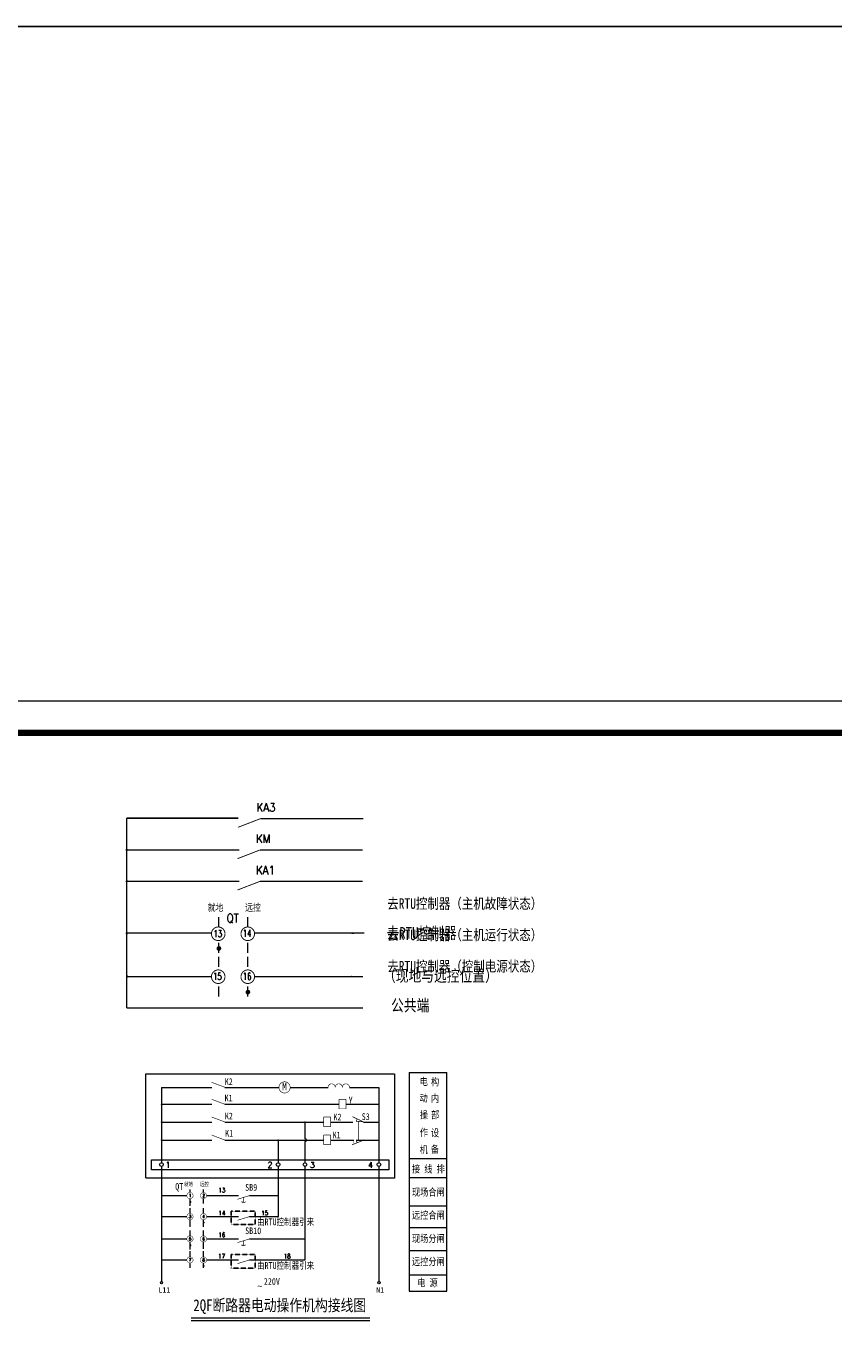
# Model space of a CAD drawing. Header units: millimetres. Extents: x 99955 to 321880, y 78800 to 170196.
# Tile 9 of 26: x 184479 to 197111, y 113793 to 134430. Entities that reach past the tile are written whole.
import ezdxf
from ezdxf.enums import TextEntityAlignment as Align

# ---------------------------------------------------------------- set-up
doc = ezdxf.new("R2010")
doc.units = ezdxf.units.MM
doc.linetypes.add('DASHED', pattern=[0.75, 0.5, -0.25])
doc.linetypes.add('DASHEDX2', pattern=[1.5, 1, -0.5])
for name, color, linetype, lineweight in [('2', 7, 'Continuous', 13), ('DQ', 3, 'Continuous', 13), ('TJ', 2, 'Continuous', 13), ('WZ', 2, 'Continuous', 5)]:
    doc.layers.add(name, color=color, linetype=linetype, lineweight=lineweight)
doc.layers.add('DIAN', color=7, linetype='Continuous')
doc.styles.add('HZTXT', font='romand.shx', dxfattribs={"height": 3.5, "bigfont": 'hztxt.shx'})
doc.styles.add('ROMAND', font='romand')
doc.styles.add('ROMANS', font='romans.shx', dxfattribs={"height": 2.5})
doc.styles.add('style2', font='simfang.ttf', dxfattribs={"width": 0.9, "height": 20})
doc.styles.add('仿宋', font='simfang.ttf', dxfattribs={"width": 0.8})
doc.styles.add('仿宋_GB2312', font='simfang.ttf', dxfattribs={"height": 9})
doc.styles.add('宋体', font='txt', dxfattribs={"width": 0.8, "height": 3.5})

# ---------------------------------------------------------------- blocks, each defined once
blk = doc.blocks.new('XTK')
at = {"lineweight": 0}
blk.add_line((26911.62, 39363.99), (27331.62, 39363.99), dxfattribs=at)
at = {"lineweight": 0, "const_width": 1}
blk.add_lwpolyline([(26936.62, 39358.99), (27326.62, 39358.99), (27326.62, 39071.99), (26936.62, 39071.99)], close=True, dxfattribs=at)
blk = doc.blocks.new('DIAN')
at = {"const_width": 0.5}
blk.add_lwpolyline([(-0.25, 0, 1), (0.25, 0, 1)], format="xyb", close=True, dxfattribs=at)

msp = doc.modelspace()

# ---------------------------------------------------------------- linework, layer by layer
at = {"color": 3}
msp.add_line((186049.6, 122044), (187792.4, 122044), dxfattribs=at)
at = {"color": 1}
msp.add_lwpolyline([(109260, 134430), (321880, 134430), (321880, 78800), (109260, 78800)], close=True, dxfattribs=at)
at = {"color": 3}
for points in [[(188147.2, 122038.4, 13.2, 13.2, 0), (187792.4, 121901.3, 26.4, 26.4, 0)], [(188137.4, 121547.3, 13.2, 13.2, 0), (187782.6, 121410.2, 26.4, 26.4, 0)], [(188137.4, 121056.7, 13.2, 13.2, 0), (187782.6, 120919.6, 26.4, 26.4, 0)]]:
    msp.add_lwpolyline(points, format="xyseb", dxfattribs=at)
at = {"color": 3, "linetype": 'DASHEDX2', "ltscale": 0.5}
for points in [[(187686.4, 115894.2), (188061.3, 115894.2), (188061.3, 115685), (187686.4, 115685)], [(187686.4, 115216.3), (188061.3, 115216.3), (188061.3, 115007.1), (187686.4, 115007.1)]]:
    msp.add_lwpolyline(points, close=True, dxfattribs=at)
at = {"layer": '2', "color": 7}
for points in [[(189567.9, 122037.9, 19.9, 0, 0), (189753.2, 122037.9, 0, 0, 0)], [(189552.8, 121547.3, 19.9, 0, 0), (189738.1, 121547.3, 0, 0, 0)], [(189552.8, 121056.7, 19.9, 0, 0), (189738.1, 121056.7, 0, 0, 0)], [(189567.9, 120242.6, 19.9, 0, 0), (189753.2, 120242.6, 0, 0, 0)], [(189559.2, 119568.1, 19.9, 0, 0), (189744.5, 119568.1, 0, 0, 0)], [(189559.2, 119077.5, 19.9, 0, 0), (189744.5, 119077.5, 0, 0, 0)]]:
    msp.add_lwpolyline(points, format="xyseb", dxfattribs=at)
at = {"layer": 'DQ', "color": 3}
for p, q in [((186049.6, 119077.5), (186049.6, 122044)), ((188147.2, 122038.4), (188921.3, 122038.4)), ((188921.3, 122038.4), (189747.9, 122038.4)), ((186049.6, 121547.3), (187808, 121547.3)), ((188137.4, 121547.3), (188911.5, 121547.3)), ((188911.5, 121547.3), (189738.1, 121547.3)), ((186049.6, 121056.7), (187808, 121056.7)), ((188137.4, 121056.7), (188911.5, 121056.7)), ((188911.5, 121056.7), (189738.1, 121056.7)), ((187492, 120338.6), (187492, 120493.5)), ((187945.6, 120338.6), (187945.6, 120493.5)), ((187375.5, 120242.6), (186049.6, 120242.6)), ((189763.5, 120242.6), (188049.5, 120242.6)), ((187492, 119937), (187492, 120091.9)), ((187945.6, 119937), (187945.6, 120091.9)), ((187492, 119718.9), (187492, 119873.8)), ((187945.6, 119718.9), (187945.6, 119873.8)), ((186049.6, 119568.1), (187375.4, 119568.1)), ((188049.7, 119568.1), (189744.5, 119568.1)), ((187492, 119254.3), (187492, 119409.1)), ((187945.6, 119254.3), (187945.6, 119409.1)), ((186049.6, 119077.5), (189744.5, 119077.5)), ((190469.1, 118067.8), (190469.1, 114642.5)), ((190469.1, 118067.8), (191057.1, 118067.8)), ((191057.1, 114642.5), (191057.1, 118067.8)), ((186592.9, 117833.2), (187381.1, 117833.2)), ((186592.9, 117833.2), (186592.9, 116654.2)), ((187587.1, 117832.6), (188431.8, 117832.6)), ((188607.3, 117832.6), (189199.6, 117832.6)), ((189311.5, 117833.2), (189311.5, 117833.2)), ((189423.4, 117833.1), (189423.4, 117833.1)), ((189535.2, 117832.6), (189996.3, 117832.6)), ((189996.3, 117832.6), (189996.3, 116654.2)), ((186592.9, 117567.7), (187381.1, 117567.7)), ((187381.1, 117567.7), (187382.9, 117567.7)), ((187587.1, 117567.7), (189369.8, 117567.7)), ((189479.7, 117567.7), (189996.3, 117567.7)), ((186592.9, 117291), (187381.1, 117291)), ((187381.1, 117291), (187382.9, 117291)), ((187587.1, 117291), (189129.6, 117291)), ((188839, 117291), (188839, 117029.6)), ((189239.5, 117291), (189590.1, 117291)), ((189754.4, 117291), (189996.3, 117291)), ((186592.9, 117008.2), (187381.1, 117008.2)), ((187381.1, 117008.2), (187382.9, 117008.2)), ((187587.1, 117008.2), (189129.6, 117008.2)), ((188419.2, 117008.2), (188419.2, 116654.2)), ((188839, 116983.9), (188839, 116654.2)), ((189239.5, 117008.2), (189603.8, 117008.2)), ((189756.2, 117008.2), (189640.8, 117002.8)), ((189640.8, 117002.8), (189755.8, 117006.4)), ((189640.8, 117002.8), (189755.8, 117006.4)), ((189640.8, 117002.8), (189755.8, 117006.4)), ((189755.8, 117006.4), (189755.8, 117006.4)), ((189756.2, 117008.2), (189996.3, 117008.2)), ((186438.8, 116699.1), (190152.2, 116699.1)), ((186438.8, 116544.9), (186438.8, 116699.1)), ((190152.2, 116699.1), (190152.2, 116544.9)), ((190469.1, 116717.6), (191057.1, 116717.6)), ((190152.2, 116544.9), (186438.8, 116544.9)), ((186594.4, 116596.9), (186594.4, 114794)), ((188422.2, 115811.1), (188422.2, 116597)), ((188839.6, 115133.2), (188839.6, 116596.9)), ((189996.3, 116596.9), (189996.4, 114794)), ((190469.1, 116421), (191057.1, 116421)), ((187044.1, 116187), (187044.1, 116236.5)), ((187252.2, 116187), (187252.2, 116236.5)), ((186594.4, 116139.7), (186990.6, 116139.7)), ((187044.1, 115979.7), (187044.1, 116087.8)), ((187252.2, 116016.7), (187252.2, 116087.8)), ((187300, 116139.7), (187798.4, 116139.7)), ((187970.4, 116139.7), (188422.2, 116139.7)), ((190469.1, 115982.1), (191057.1, 115982.1)), ((186594.4, 115811.1), (186990.6, 115811.1)), ((187044.1, 115864), (187044.1, 115942.5)), ((187252.2, 115864), (187252.2, 115942.5)), ((187300, 115811.1), (187798.4, 115811.1)), ((187970.4, 115811.1), (188422.2, 115811.1)), ((187044.1, 115650.4), (187044.1, 115758.8)), ((187044.1, 115509.1), (187044.1, 115596)), ((187252.2, 115650.4), (187252.2, 115758.8)), ((187252.2, 115509.1), (187252.2, 115596)), ((190469.1, 115639.5), (191057.1, 115639.5)), ((186594.4, 115461.8), (186990.6, 115461.8)), ((187044.1, 115296.5), (187044.1, 115409.9)), ((187252.2, 115306.3), (187252.2, 115409.9)), ((187300, 115461.8), (187798.4, 115461.8)), ((187970.4, 115461.8), (188839.6, 115461.8)), ((187044.1, 115186.1), (187044.1, 115268.2)), ((187252.2, 115186.1), (187252.2, 115268.2)), ((190469.1, 115279.4), (191057.1, 115279.4)), ((186594.4, 115133.2), (186990.6, 115133.2)), ((187044.1, 115009.9), (187044.1, 115081)), ((187252.2, 115009.9), (187252.2, 115081)), ((187300, 115133.2), (187798.4, 115133.2)), ((187970.4, 115133.2), (188839.6, 115133.2)), ((190469.1, 114897.9), (191057.1, 114897.9)), ((190469.1, 114642.5), (191057.1, 114642.5))]:
    msp.add_line(p, q, dxfattribs=at)
at = {"layer": 'DQ', "color": 3, "linetype": 'DASHED', "ltscale": 2}
for p, q in [((186348.1, 118045.6), (190239.6, 118045.6)), ((186348.1, 116413.9), (186348.1, 118045.6)), ((190239.6, 118045.6), (190239.6, 116413.9)), ((190239.6, 116413.9), (186348.1, 116413.9))]:
    msp.add_line(p, q, dxfattribs=at)
at = {"layer": 'DQ'}
msp.add_line((189854.2, 114181.8), (187056.4, 114181.8), dxfattribs=at)
for points, const_width in [([(187375.3, 120235.5, 1), (187587.6, 120235.5, 1)], 14.6), ([(187837.4, 120235.5, 1), (188049.7, 120235.5, 1)], 14.6), ([(187375.3, 119564, 1), (187587.6, 119564, 1)], 14.6), ([(187837.4, 119564, 1), (188049.7, 119564, 1)], 14.6), ([(186990.6, 116139.7, 1), (187088, 116139.7, 1)], 6.72), ([(187202.6, 116139.7, 1), (187300, 116139.7, 1)], 6.72), ([(186990.6, 115811.1, 1), (187088, 115811.1, 1)], 6.72), ([(187202.6, 115811.1, 1), (187300, 115811.1, 1)], 6.72), ([(186990.6, 115461.8, 1), (187088, 115461.8, 1)], 6.72), ([(187202.6, 115461.8, 1), (187300, 115461.8, 1)], 6.72), ([(186990.6, 115133.2, 1), (187088, 115133.2, 1)], 6.72), ([(187202.6, 115133.2, 1), (187300, 115133.2, 1)], 6.72)]:
    msp.add_lwpolyline(points, format="xyb", close=True, dxfattribs=dict(at, const_width=const_width))
at = {"layer": 'DQ', "color": 3}
for points, const_width in [([(187473.7, 120005.8, 1), (187510.3, 120005.8, 1)], 36.6), ([(187927.3, 119323.1, 1), (187963.9, 119323.1, 1)], 36.6), ([(186587, 117567.7, 1), (186598, 117567.7, 1)], 11), ([(189990.9, 117567.7, 1), (190001.8, 117567.7, 1)], 11), ([(186587.4, 117291, 1), (186598.4, 117291, 1)], 11), ([(188833.5, 117291, 1), (188844.5, 117291, 1)], 11), ([(189990.9, 117291, 1), (190001.8, 117291, 1)], 11), ([(186587.4, 117008.2, 1), (186598.4, 117008.2, 1)], 11), ([(188413.7, 117008.2, 1), (188424.7, 117008.2, 1)], 11), ([(189990.9, 117008.2, 1), (190001.8, 117008.2, 1)], 11), ([(186589, 116139.7, 1), (186599.9, 116139.7, 1)], 11), ([(187035.7, 116038.5, 1), (187052.5, 116038.5, 1)], 16.8), ([(188416.8, 116139.7, 1), (188427.8, 116139.7, 1)], 11), ([(186589, 115811.1, 1), (186599.9, 115811.1, 1)], 11), ([(187243.8, 115719.4, 1), (187260.6, 115719.4, 1)], 16.8), ([(186588.9, 115461.8, 1), (186599.9, 115461.8, 1)], 11), ([(187035.7, 115360.6, 1), (187052.5, 115360.6, 1)], 16.8), ([(188834.1, 115461.8, 1), (188845.1, 115461.8, 1)], 11), ([(186588.9, 115133.2, 1), (186599.9, 115133.2, 1)], 11), ([(187243.8, 115041.5, 1), (187260.6, 115041.5, 1)], 16.8)]:
    msp.add_lwpolyline(points, format="xyb", close=True, dxfattribs=dict(at, const_width=const_width))
for points, const_width in [([(187585.3, 117834.2), (187376.2, 117912.6)], 9.14), ([(187587.1, 117567.7), (187378, 117646.1)], 9.14), ([(189369.8, 117647.5), (189479.7, 117647.5)], 9.14), ([(189369.8, 117647.5), (189369.8, 117496.5)], 9.14), ([(189479.7, 117496.5), (189479.7, 117647.5)], 9.14), ([(189369.8, 117496.5), (189479.7, 117496.5)], 9.14), ([(187587.1, 117291), (187378, 117369.5)], 9.14), ([(189129.6, 117370.8), (189129.6, 117219.8)], 9.14), ([(189129.6, 117370.8), (189239.5, 117370.8)], 9.14), ([(189129.6, 117219.8), (189239.5, 117219.8)], 9.14), ([(189239.5, 117219.8), (189239.5, 117370.8)], 9.14), ([(189754.4, 117292.5), (189579.3, 117374.7)], 11), ([(189655.7, 117333.8), (189639.6, 117304.4)], 11), ([(189639.6, 117304.4), (189754.4, 117292.5)], 11), ([(187587.1, 117008.2), (187378, 117086.7)], 9.14), ([(189129.6, 117088), (189129.6, 116937)], 9.14), ([(189129.6, 117088), (189239.5, 117088)], 9.14), ([(189239.5, 116937), (189239.5, 117088)], 9.14), ([(189129.6, 116937), (189239.5, 116937)], 9.14), ([(189755.8, 117006.4), (189576.8, 116934.8)], 11), ([(189755.8, 117006.4), (189640.8, 117002.8)], 11), ([(189640.8, 117002.8), (189654.2, 116971)], 11)]:
    msp.add_lwpolyline(points, dxfattribs=dict(at, const_width=const_width))
at = {"layer": 'DQ', "color": 3, "const_width": 9.14}
for points in [[(188607.3, 117832.6, 1), (188431.8, 117832.6)], [(189311.5, 117832.6, 1), (189199.6, 117832.6)], [(189423.4, 117832.6, 1), (189311.5, 117832.6)], [(189535.2, 117832.6, 1), (189423.4, 117832.6)], [(188431.8, 117832.6, 1), (188607.3, 117832.6)]]:
    msp.add_lwpolyline(points, format="xyb", dxfattribs=at)
at = {"layer": 'DQ', "color": 3, "linetype": 'DASHED', "ltscale": 2, "const_width": 11}
msp.add_lwpolyline([(189680, 117300.2), (189680, 117004)], dxfattribs=at)
at = {"layer": 'DQ'}
for points, const_width in [([(189603.8, 117008.2), (189603.8, 116951)], 8.23), ([(187056.4, 114226.8), (189854.2, 114226.8)], 19.7)]:
    msp.add_lwpolyline(points, dxfattribs=dict(at, const_width=const_width))
for centre, radius in [((186592.7, 116625.6), 28.7), ((188419, 116625.6), 28.7), ((188838.8, 116625.6), 28.7), ((189996.1, 116625.6), 28.7), ((186594.4, 114777), 17), ((189996.4, 114777), 17)]:
    msp.add_circle(centre, radius, dxfattribs=at)
at = {"layer": 'DQ', "color": 3}
msp.add_arc((188839, 117006.7), 22.8, 270, 90, dxfattribs=at)
at = {"layer": 'WZ'}
for points, const_width in [([(187970.4, 116139.7), (187781.4, 116081.9)], 9.16), ([(187852, 116056.7), (187852, 116035.2), (187902.7, 116035.2), (187902.7, 116056.7)], 9.05), ([(187970.4, 115811.1), (187781.4, 115753.3)], 9.16), ([(187970.4, 115461.8), (187781.4, 115404)], 9.16), ([(187852, 115378.8), (187852, 115357.4), (187902.7, 115357.4), (187902.7, 115378.8)], 9.05), ([(187970.4, 115133.2), (187781.4, 115075.4)], 9.16)]:
    msp.add_lwpolyline(points, dxfattribs=dict(at, const_width=const_width))
at = {"layer": 'WZ', "linetype": 'DASHED', "ltscale": 0.4, "const_width": 9.16}
for points in [[(187879.5, 116111.2), (187879.5, 116035.2)], [(187879.5, 115433.3), (187879.5, 115357.4)]]:
    msp.add_lwpolyline(points, dxfattribs=at)

# ---------------------------------------------------------------- block references
at = {"xscale": 100, "yscale": 100, "zscale": 100}
msp.add_blockref('XTK', (-2527158, -3812520), dxfattribs=at)
at = {"layer": 'DIAN', "color": 3, "xscale": 36.6030000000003, "yscale": 36.6030000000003, "zscale": 36.6030000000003}
for p in [(186049.6, 121547.3), (186049.6, 121056.7), (186049.6, 120242.6), (186056, 119568.1)]:
    msp.add_blockref('DIAN', p, dxfattribs=at)

# ---------------------------------------------------------------- texts
at = {"color": 2, "lineweight": 18, "style": 'ROMANS', "width": 0.8}
for s, p in [('13', (187484, 116190)), ('14', (187484, 115831.4)), ('15', (188153.3, 115831.4)), ('16', (187484, 115488.9)), ('17', (187478.2, 115156.1)), ('18', (188505.8, 115156.1))]:
    msp.add_text(s, height=71.5, dxfattribs=at).set_placement(p)
at = {"layer": 'DQ', "color": 3}
for s, height, style, width, p in [('KA3', 131.77, 'HZTXT', 0.9, (188079.5, 122146.8)), ('KM', 131.77, 'HZTXT', 0.9, (188069.7, 121655.8)), ('KA1', 131.77, 'HZTXT', 0.9, (188069.7, 121165.2)), ('去RTU控制器（主机故障状态）', 164.714, 'style2', 0.8, (190125.9, 120626.3)), ('就地', 109.81, 'style2', 0.8, (187316.4, 120592.5)), ('QT', 131.77, 'HZTXT', 0.9, (187611.2, 120414)), ('远控', 109.81, 'style2', 0.8, (187902, 120592.5)), ('去RTU控制器', 183.01, 'style2', 0.8, (190115.5, 120157.7)), ('去RTU控制器（主机运行状态）', 164.714, 'style2', 0.8, (190125.9, 120135.6)), ('13', 109.81, 'HZTXT', 0.7, (187410.3, 120184.6)), ('14', 109.81, 'HZTXT', 0.7, (187868.3, 120185.9)), ('去RTU控制器（控制电源状态）', 164.714, 'style2', 0.8, (190125.9, 119645)), (' （现地与远控位置）', 183.01, 'style2', 0.8, (189960.3, 119487.8)), ('15', 109.81, 'HZTXT', 0.7, (187403.6, 119514.5)), ('16', 109.81, 'HZTXT', 0.7, (187868.3, 119514.5)), ('公共端', 183.01, 'style2', 0.8, (190186.4, 119024.5)), ('K2', 104.95, 'style2', 0.8, (187583.6, 117870.2)), ('M', 118.3, 'style2', 0.9, (188482.4, 117787.7)), ('电', 114.3, '仿宋', 0.8, (190634.4, 117866.3)), ('构', 114.3, '仿宋', 0.8, (190810.7, 117861.5)), ('K1', 104.95, 'style2', 0.8, (187581.1, 117613.6)), ('Y', 104.9, 'style2', 0.8, (189522, 117582.6)), ('动', 114.3, '仿宋', 0.8, (190631.5, 117608.6)), ('内', 114.3, '仿宋', 0.8, (190811.2, 117603.2)), ('K2', 104.95, 'style2', 0.8, (187584.9, 117332.2)), ('S3', 104.95, 'style2', 0.8, (189726.7, 117322.9)), ('操', 114.3, '仿宋', 0.8, (190636.1, 117344.8)), ('部', 114.3, '仿宋', 0.8, (190812.9, 117345.2)), ('K2', 104.95, 'style2', 0.8, (189284.7, 117316.1)), ('K1', 104.95, 'style2', 0.8, (187589.5, 117062.3)), ('K1', 104.95, 'style2', 0.8, (189271.5, 117034.3)), ('作', 114.3, '仿宋', 0.8, (190636.1, 117068.3)), ('设', 114.3, '仿宋', 0.8, (190810.7, 117063.9)), ('机', 114.3, '仿宋', 0.8, (190634.4, 116801)), ('备', 114.3, '仿宋', 0.8, (190807.9, 116806)), ('接 线 排', 114.25, '仿宋', 0.8, (190513.1, 116498.4)), ('就地', 62.97, 'style2', 0.8, (186947.7, 116287.7)), ('远控', 62.97, 'style2', 0.8, (187195.9, 116287.7)), ('SB9', 104.95, 'style2', 0.8, (187903.1, 116215)), ('现场合闸', 114.25, '仿宋', 0.8, (190513.8, 116137)), ('1', 50.4, 'HZTXT', 0.7, (187021, 116116.3)), ('2', 50.4, 'HZTXT', 0.7, (187234.2, 116116.3)), ('3', 50.4, 'HZTXT', 0.7, (187021, 115787.8)), ('4', 50.4, 'HZTXT', 0.7, (187234.2, 115787.8)), ('由RTU控制器引来', 104.95, 'style2', 0.8, (188088.7, 115676.6)), ('远控合闸', 114.25, '仿宋', 0.8, (190513.8, 115776.9)), ('SB10', 104.95, 'style2', 0.8, (187903.1, 115537.1)), ('5', 50.4, 'HZTXT', 0.7, (187021, 115438.5)), ('6', 50.4, 'HZTXT', 0.7, (187234.2, 115438.5)), ('现场分闸', 114.25, '仿宋', 0.8, (190513.8, 115411.2)), ('7', 50.4, 'HZTXT', 0.7, (187021, 115109.9)), ('8', 50.4, 'HZTXT', 0.7, (187234.2, 115109.9)), ('远控分闸', 114.25, '仿宋', 0.8, (190513.8, 115051.1)), ('由RTU控制器引来', 104.95, 'style2', 0.8, (188088.7, 114993.6)), (' 220V', 104.95, 'style2', 0.8, (188132.6, 114743.9)), ('  电 源', 114.25, '仿宋', 0.8, (190464.2, 114719.3)), ('L11', 83.96, '仿宋_GB2312', 0.9, (186546.3, 114622.3)), ('2QF断路器电动操作机构接线图', 183.659, 'style2', 0.8, (187092.4, 114333.2)), ('~ ', 95.97, '宋体', 1.2, (188090.8, 114673.9)), ('N1', 83.96, '仿宋_GB2312', 0.9, (189954.1, 114622.3))]:
    msp.add_text(s, height=height, dxfattribs=dict(at, style=style, width=width)).set_placement(p)
at = {"layer": 'TJ', "linetype": 'Continuous', "style": 'style2', "width": 0.8}
msp.add_text('QT ', height=104.95, dxfattribs=at).set_placement((186902.8, 116229.3), align=Align.CENTER)
at = {"layer": 'WZ', "char_height": 91.4, "attachment_point": 1, "style": 'ROMAND'}
for s, insert in [('1', (186657.3, 116666.8)), ('2', (188252.8, 116666.8)), ('3', (188915.5, 116664.3)), ('4', (189825.8, 116664.3))]:
    msp.add_mtext(s, dxfattribs=dict(at, insert=insert))

doc.saveas('drawing.dxf')
